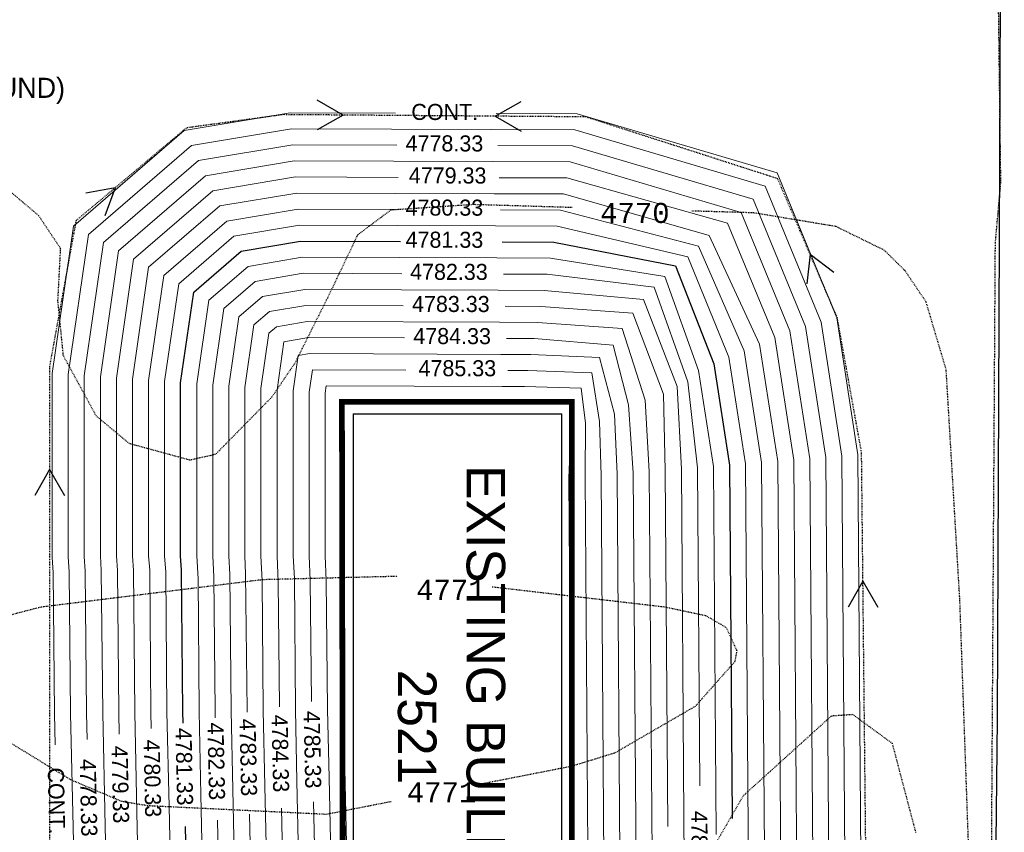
# Model space of a CAD drawing. Header units: inches. Extents: x 38743 to 43814, y 58617 to 61856.
# Tile 8 of 10: x 41327 to 41449, y 59231 to 59333. Entities that reach past the tile are written whole.
import ezdxf
from ezdxf.enums import TextEntityAlignment as Align

# ---------------------------------------------------------------- set-up
doc = ezdxf.new("R2010")
doc.units = ezdxf.units.IN
doc.header["$MEASUREMENT"] = 0
doc.linetypes.add('DASHED', pattern=[0.75, 0.5, -0.25])
doc.linetypes.add('DIVIDE', pattern=[1.25, 0.5, -0.25, 0, -0.25, 0, -0.25])
for name, color, linetype in [('11', 7, 'Continuous'), ('c-pr-contmjr', 4, 'Continuous'), ('C-PR-CULVERT', 6, 'Continuous'), ('c-text', 6, 'Continuous'), ('OLDBUILDING', 7, 'Continuous'), ('TOPOGRAPHICLINES', 7, 'Continuous')]:
    doc.layers.add(name, color=color, linetype=linetype)
doc.layers.add('A-FINTXT', color=7, linetype='Continuous', lineweight=0)
doc.layers.add('c-pr-contmin', color=2, linetype='Continuous', lineweight=0)
doc.styles.add('MONOTXT', font='MONOTXT', dxfattribs={"height": 0.2})

msp = doc.modelspace()

# ---------------------------------------------------------------- linework, layer by layer
at = {"layer": '11', "color": 1, "linetype": 'Continuous'}
msp.add_line((41448.48, 59245.56, -4788.6), (41449.32, 59443.05, -4788.6), dxfattribs=at)
at = {"layer": '11', "color": 1, "linetype": 'Continuous', "elevation": -4788.6}
msp.add_lwpolyline([(41311.92, 59130.75), (41413.85, 59130.15), (41420.98, 59132.86), (41427.2, 59136.12), (41431.48, 59138.72), (41436.21, 59141.67), (41439.84, 59145.32), (41442.87, 59149.51), (41445.29, 59153.99), (41446.51, 59158.72), (41447.61, 59165.18), (41448.48, 59245.56)], dxfattribs=at)
at = {"layer": 'c-pr-contmin'}
for points, elevation in [([(41331.15, 59242.33), (41331.06, 59246.24), (41330.89, 59263.83), (41330.77, 59265.69), (41330.77, 59288.59), (41333.42, 59306.95), (41347.22, 59318.86), (41360.4, 59321.07), (41373.54, 59321.02)], 4774), ([(41386.07, 59320.99), (41396.14, 59320.94), (41421.03, 59313.59), (41428.45, 59295.51), (41431.1, 59278.46), (41431.55, 59217.07)], 4774), ([(41333.37, 59232.11), (41333.06, 59246.27), (41332.89, 59263.9), (41332.77, 59265.76), (41332.77, 59288.45), (41335.29, 59305.92), (41348.11, 59316.98), (41360.56, 59319.07), (41385.48, 59318.99)], 4774), ([(41385.48, 59318.99), (41395.85, 59318.95), (41419.54, 59311.94), (41426.51, 59294.97), (41429.1, 59278.3), (41429.55, 59217.06)], 4774), ([(41335.14, 59243.01), (41335.06, 59246.3), (41334.89, 59263.98), (41334.77, 59265.82), (41334.77, 59288.31), (41337.17, 59304.9), (41348.99, 59315.1), (41360.72, 59317.07), (41373.7, 59317.02)], 4774), ([(41335.14, 59243.01), (41335.06, 59246.3), (41334.89, 59263.98), (41334.77, 59265.82), (41334.77, 59288.31), (41337.17, 59304.9), (41348.99, 59315.1), (41360.72, 59317.07), (41373.7, 59317.02)], 4774), ([(41386.25, 59316.99), (41395.56, 59316.95), (41418.05, 59310.3), (41424.57, 59294.43), (41427.1, 59278.13), (41427.52, 59220.91)], 4774), ([(41337.37, 59232.2), (41337.06, 59246.33), (41336.89, 59264.05), (41336.77, 59265.89), (41336.77, 59284.69), (41336.77, 59288.16), (41339.04, 59303.87), (41349.87, 59313.22), (41360.89, 59315.07), (41385.65, 59314.99)], 4774), ([(41385.65, 59314.99), (41395.26, 59314.95), (41416.57, 59308.65), (41422.63, 59293.89), (41425.1, 59277.97), (41425.55, 59217.03)], 4774), ([(41339.12, 59243.69), (41339.06, 59246.36), (41338.9, 59264.05), (41338.77, 59265.89), (41338.77, 59284.69), (41338.77, 59288.02), (41340.91, 59302.85), (41350.76, 59311.34), (41361.05, 59313.07), (41373.85, 59313.02)], 4775), ([(41386.43, 59312.98), (41394.86, 59312.95), (41414.86, 59307.32), (41420.73, 59293.07), (41423.1, 59277.81), (41423.49, 59225)], 4775), ([(41341.33, 59233.94), (41341.06, 59246.4), (41340.91, 59264.05), (41340.77, 59265.89), (41340.77, 59284.69), (41340.77, 59287.87), (41342.78, 59301.82), (41351.64, 59309.46), (41361.22, 59311.07), (41385.81, 59310.99)], 4776), ([(41385.81, 59310.99), (41394.45, 59310.95), (41412.58, 59305.8), (41418.83, 59292.25), (41421.11, 59277.65), (41421.52, 59221.2)], 4776), ([(41343.11, 59244.37), (41343.06, 59246.43), (41342.92, 59264.11), (41342.77, 59265.89), (41342.77, 59284.69), (41342.77, 59287.73), (41344.66, 59300.79), (41352.52, 59307.58), (41361.38, 59309.07), (41374.01, 59309.02)], 4777), ([(41386.61, 59308.98), (41394.05, 59308.95), (41411.25, 59304.47), (41416.94, 59291.43), (41419.11, 59277.49), (41419.46, 59229.09)], 4777), ([(41345.32, 59234.66), (41345.06, 59246.46), (41344.93, 59263.87), (41344.77, 59265.89), (41344.77, 59284.69), (41344.77, 59287.59), (41346.53, 59299.77), (41353.4, 59305.7), (41361.55, 59307.07), (41385.97, 59306.99)], 4778), ([(41385.97, 59306.99), (41393.64, 59306.95), (41409.92, 59303.14), (41415.04, 59290.62), (41417.11, 59277.33), (41417.49, 59226.06)], 4778), ([(41349.29, 59236.12), (41349.06, 59246.52), (41348.95, 59263.02), (41348.77, 59265.89), (41348.77, 59284.69), (41348.77, 59287.3), (41350.27, 59297.72), (41355.17, 59301.94), (41361.88, 59303.07), (41386.14, 59302.99)], 4780), ([(41386.14, 59302.99), (41392.83, 59302.95), (41407.07, 59300.66), (41411.25, 59288.98), (41413.11, 59277.01), (41413.45, 59231.19)], 4780), ([(41351.08, 59245.72), (41351.06, 59246.55), (41350.89, 59263.26), (41350.77, 59265.89), (41350.77, 59284.69), (41350.77, 59287.15), (41352.14, 59296.69), (41356.05, 59300.06), (41362.04, 59301.07), (41374.32, 59301.02)], 4781), ([(41386.97, 59300.97), (41392.42, 59300.95), (41405.74, 59299.33), (41409.92, 59287.54), (41411.11, 59276.85), (41411.4, 59237.26)], 4781), ([(41353.28, 59236.79), (41353.06, 59246.58), (41352.9, 59263.57), (41352.77, 59265.89), (41352.77, 59284.69), (41352.77, 59287.01), (41354.02, 59295.66), (41356.94, 59298.18), (41362.21, 59299.07), (41386.3, 59298.99)], 4782), ([(41386.3, 59298.99), (41392.02, 59298.95), (41404.41, 59297.81), (41408.59, 59286.97), (41409.11, 59276.69), (41409.43, 59233.33)], 4782), ([(41355.07, 59246.4), (41355.06, 59246.61), (41354.85, 59263.63), (41354.77, 59265.89), (41354.77, 59284.69), (41354.77, 59286.87), (41355.89, 59294.64), (41357.82, 59296.3), (41362.37, 59297.07), (41374.48, 59297.02)], 4783), ([(41387.16, 59296.97), (41391.61, 59296.95), (41403.08, 59296.1), (41406.88, 59286.02), (41407.11, 59276.53), (41407.44, 59232.16)], 4783), ([(41357.27, 59237.23), (41357.06, 59246.64), (41356.92, 59262.77), (41356.77, 59265.89), (41356.77, 59284.69), (41356.77, 59286.72), (41357.76, 59293.61), (41358.7, 59294.42), (41362.54, 59295.07), (41386.46, 59294.98)], 4784), ([(41386.46, 59294.98), (41391.21, 59294.96), (41401.75, 59294.2), (41404.6, 59285.26), (41405.11, 59276.37), (41405.47, 59228.57)], 4784), ([(41359.06, 59247.08), (41358.93, 59262.59), (41358.77, 59265.89), (41358.77, 59284.69), (41358.77, 59286.58), (41359.63, 59292.55), (41362.7, 59293.07), (41374.63, 59293.02)], 4785), ([(41387.34, 59292.97), (41390.8, 59292.96), (41400.61, 59292.11), (41402.51, 59284.69), (41403.11, 59276.21), (41403.48, 59227.07)], 4785), ([(41361.25, 59237.81), (41361.06, 59246.7), (41360.94, 59263.08), (41360.77, 59265.89), (41360.77, 59284.69), (41360.77, 59286.43), (41361.4, 59290.82), (41362.87, 59291.07), (41386.63, 59290.98)], 4786), ([(41386.63, 59290.98), (41390.39, 59290.96), (41398.9, 59290.58), (41400.8, 59283.55), (41401.11, 59276.05), (41401.51, 59222.59)], 4786), ([(41363.05, 59247.76), (41362.89, 59262.83), (41362.77, 59265.89), (41362.77, 59284.69), (41362.77, 59286.29), (41363.17, 59289.07), (41374.79, 59289.02)], 4787), ([(41387.52, 59288.97), (41389.99, 59288.96), (41397.95, 59288.68), (41398.9, 59282.6), (41399.11, 59275.89), (41399.51, 59221.97)], 4787), ([(41365.25, 59238.25), (41365.06, 59246.77), (41364.9, 59262.83), (41364.77, 59265.89), (41364.77, 59284.69), (41364.77, 59286.15), (41364.9, 59287.06), (41386.79, 59286.98)], 4788), ([(41386.79, 59286.98), (41389.58, 59286.96), (41396.62, 59286.78), (41397.19, 59282.41), (41397.12, 59275.73), (41397.55, 59217.62)], 4788), ([(41367.12, 59202.06), (41367.67, 59218.89), (41367.06, 59246.8), (41366.91, 59263.81), (41366.77, 59265.89), (41366.77, 59284.69), (41366.77, 59285.06), (41389.18, 59284.96), (41395.49, 59285.06), (41395.29, 59280.7), (41395.12, 59275.57), (41395.66, 59202.06)], 4789), ([(41361.12, 59202.06), (41361.67, 59218.92), (41361.25, 59237.81)], 4786), ([(41365.12, 59202.06), (41365.67, 59218.9), (41365.25, 59238.25)], 4788), ([(41349.11, 59202.06), (41349.66, 59218.98), (41349.29, 59236.12)], 4780), ([(41353.11, 59202.06), (41353.66, 59218.96), (41353.28, 59236.79)], 4782), ([(41357.12, 59202.06), (41357.66, 59218.94), (41357.27, 59237.23)], 4784), ([(41363.12, 59202.06), (41363.67, 59218.91), (41363.31, 59235.24)], 4787), ([(41341.11, 59202.06), (41341.66, 59219.03), (41341.33, 59233.94)], 4776), ([(41345.11, 59202.06), (41345.66, 59219), (41345.32, 59234.66)], 4778), ([(41355.12, 59202.06), (41355.66, 59218.95), (41355.34, 59233.71)], 4783), ([(41359.12, 59202.06), (41359.66, 59218.93), (41359.33, 59234.48)], 4785), ([(41351.11, 59202.06), (41351.66, 59218.97), (41351.36, 59232.95)], 4781), ([(41409.43, 59233.33), (41409.66, 59202.06)], 4785), ([(41333.11, 59202.19), (41333.66, 59219.07), (41333.37, 59232.11)], 4774), ([(41337.11, 59202.06), (41337.66, 59219.05), (41337.37, 59232.2)], 4774)]:
    msp.add_lwpolyline(points, dxfattribs=dict(at, elevation=elevation))
at = {"layer": 'c-pr-contmjr', "elevation": 4779}
for points in [[(41347.09, 59245.05), (41347.06, 59246.49), (41346.87, 59264.11), (41346.77, 59265.89), (41346.77, 59284.69), (41346.77, 59287.44), (41348.4, 59298.74), (41354.29, 59303.82), (41361.71, 59305.07), (41374.16, 59305.02)], [(41386.79, 59304.98), (41393.23, 59304.95), (41408.4, 59301.99), (41413.14, 59289.8), (41415.11, 59277.17), (41415.43, 59233.17)], [(41347.11, 59202.06), (41347.66, 59218.99), (41347.37, 59232.19)]]:
    msp.add_lwpolyline(points, dxfattribs=at)
at = {"layer": 'C-PR-CULVERT'}
for p, q in [((41366.99, 59202.06, -4788.6), (41366.99, 59285.06, -4788.6)), ((41366.99, 59285.06, -4788.6), (41395.49, 59285.06, -4788.6)), ((41395.49, 59202.06, -4788.6), (41395.49, 59285.06, -4788.6))]:
    msp.add_line(p, q, dxfattribs=at)
at = {"layer": 'C-PR-CULVERT', "const_width": 0.71, "elevation": -4788.6}
msp.add_lwpolyline([(41395.49, 59202.06), (41366.99, 59202.06), (41366.85, 59285.06), (41395.49, 59285.06)], close=True, dxfattribs=at)
at = {"layer": 'c-text'}
for p, q in [((41366.99, 59320.77, -4788.6), (41363.77, 59322.63, -4788.6)), ((41385.94, 59320.63, -4788.6), (41389.17, 59322.47, -4788.6)), ((41366.99, 59320.77, -4788.6), (41363.76, 59318.94, -4788.6)), ((41385.94, 59320.63, -4788.6), (41389.15, 59318.77, -4788.6)), ((41338.61, 59311.72, -4788.6), (41334.95, 59311.05, -4788.6)), ((41338.61, 59311.72, -4788.6), (41337.34, 59308.23, -4788.6)), ((41425.13, 59303.45, -4788.6), (41424.72, 59299.76, -4788.6)), ((41425.13, 59303.45, -4788.6), (41428.11, 59301.22, -4788.6)), ((41330.44, 59276.62, -4788.6), (41328.61, 59273.39, -4788.6)), ((41330.44, 59276.62, -4788.6), (41332.3, 59273.4, -4788.6)), ((41431.72, 59262.72, -4788.6), (41429.88, 59259.49, -4788.6)), ((41431.72, 59262.72, -4788.6), (41433.58, 59259.5, -4788.6))]:
    msp.add_line(p, q, dxfattribs=at)
at = {"layer": 'c-text', "linetype": 'DIVIDE', "ltscale": 0.2, "elevation": -4788.6}
msp.add_lwpolyline([(41432.37, 59201.77), (41431.55, 59278.76), (41428.53, 59295.53), (41421.11, 59312.85), (41397.2, 59320.55), (41359.56, 59320.83), (41347.48, 59319.18), (41333.74, 59307.63), (41330.44, 59289.48), (41330.44, 59202.05)], dxfattribs=at)
at = {"layer": 'OLDBUILDING', "color": 7, "linetype": 'Continuous'}
for p, q in [((41368.24, 59283.56, -4788.6), (41368.24, 59202.06, -4788.6)), ((41368.24, 59283.56, -4788.6), (41394.24, 59283.56, -4788.6)), ((41394.24, 59202.06, -4788.6), (41394.24, 59283.56, -4788.6))]:
    msp.add_line(p, q, dxfattribs=at)
at = {"layer": 'TOPOGRAPHICLINES', "linetype": 'DASHED', "ltscale": 0.2, "elevation": -4788.6}
for points in [[(41417.33, 59136.42), (41419.28, 59136.5), (41422.7, 59137.53), (41428.86, 59141.63), (41436.91, 59146.1), (41441.36, 59152.26), (41445.13, 59160.47), (41446.84, 59173.13), (41447.52, 59192.29), (41448.21, 59304.87), (41448.89, 59312.4), (41448.21, 59365.09), (41448.21, 59396.57)], [(41351.1, 59278.51), (41347.92, 59277.8), (41340.39, 59279.86), (41336.28, 59283.28), (41332.17, 59290.81), (41331.49, 59297.65), (41331.83, 59304.15), (41329.09, 59308.26), (41324.64, 59312.02), (41314.51, 59313.21)], [(41395.53, 59309.26), (41383.19, 59309.63), (41372.92, 59308.94), (41368.81, 59305.86), (41365.04, 59297.99), (41360.93, 59289.78), (41358.12, 59285.66), (41351.1, 59278.51)], [(41445.84, 59202.53), (41443.79, 59260.35), (41442.08, 59289.1), (41439.58, 59297.51), (41436.94, 59301.41), (41434.4, 59303.93), (41428.38, 59306.89), (41418.11, 59308.6), (41410.32, 59308.83)], [(41364.91, 59233.68), (41342.69, 59234.75), (41339.42, 59235.29), (41333.11, 59237.98), (41319.55, 59246.26), (41315.56, 59250.99), (41315.88, 59252.4), (41319.23, 59255.27), (41325.92, 59258.64), (41329.44, 59259.54), (41357, 59262.95), (41373.8, 59263.37)], [(41385.55, 59262.04), (41407, 59259.54), (41412.12, 59258.47), (41414.69, 59256.97), (41416.01, 59254.1), (41415.76, 59252.7), (41410.84, 59247.14), (41400.82, 59241.33), (41395.46, 59239.67), (41383.52, 59237.33)], [(41328.48, 59202.32), (41339.19, 59202.51), (41382.63, 59203.54), (41393.38, 59205.35), (41398.38, 59207.99), (41406.94, 59218.94), (41416.86, 59236.05), (41427.82, 59245.97), (41430.42, 59246.15), (41435.35, 59242.55), (41438.3, 59231.35)], [(41372.98, 59235.27), (41364.91, 59233.68)]]:
    msp.add_lwpolyline(points, dxfattribs=at)

# ---------------------------------------------------------------- texts
at = {"layer": 'A-FINTXT'}
for s, p in [('EXISTING BUILDING', (41382.37, 59277.17, -14366.48)), ('2521', (41373.82, 59251.72, -14366.48))]:
    msp.add_text(s, height=4.8, rotation=270, dxfattribs=at).set_placement(p)
at = {"layer": 'c-pr-contmin', "char_height": 2, "attachment_point": 5}
for s, insert, rotation in [('CONT.', (41379.65, 59321.15), 359.8883), ('4778.33', (41379.61, 59317.24, -15), 359.8883), ('4779.33', (41380.01, 59313.24, -13), 359.8883), ('4780.33', (41379.61, 59309.24, -11), 359.8883), ('4782.33', (41380.17, 59301.24, -7), 359.8883), ('4783.33', (41380.41, 59297.24, -5), 359.8883), ('4784.33', (41380.57, 59293.24, -3), 359.8883), ('4785.33', (41381.22, 59289.24, -1), 359.8883), ('4784.33', (41359.17, 59241.27, -2), 271.2444), ('4785.33', (41363.17, 59241.75), 271.2444), ('4782.33', (41351.19, 59240.3, -6), 271.2444), ('4783.33', (41355.18, 59240.78, -4), 271.2444), ('4779.33', (41339.25, 59237.4, -12), 271.2444), ('4780.33', (41343.24, 59238.17, -10), 271.2444), ('4778.33', (41335.29, 59235.76, -14), 271.2444), ('CONT.', (41331.3, 59235.37, 1), 271.2444), ('4782.33', (41411.37, 59229.3, -7), 270.4242)]:
    msp.add_mtext(s, dxfattribs=dict(at, insert=insert, rotation=rotation))
at = {"layer": 'c-pr-contmjr', "char_height": 2, "attachment_point": 5}
for insert, rotation in [((41379.61, 59305.24, -9), 359.8883), ((41347.21, 59239.63, -8), 271.2444)]:
    msp.add_mtext('4781.33', dxfattribs=dict(at, insert=insert, rotation=rotation))
at = {"layer": 'c-text', "insert": (41301.35, 59329.59), "char_height": 2.5, "attachment_point": 1}
msp.add_mtext('2:1 SLOPE\\P(TYP ALL AROUND)', dxfattribs=at)
at = {"layer": 'TOPOGRAPHICLINES', "linetype": 'Continuous', "style": 'MONOTXT'}
for s, p in [('4770', (41403.32, 59308.59, -4788.6)), ('4771', (41380.41, 59261.65, -4788.6)), ('4771', (41379.25, 59236.44, -4788.6))]:
    msp.add_text(s, height=2.5, dxfattribs=at).set_placement(p, align=Align.MIDDLE)

doc.saveas('drawing.dxf')
